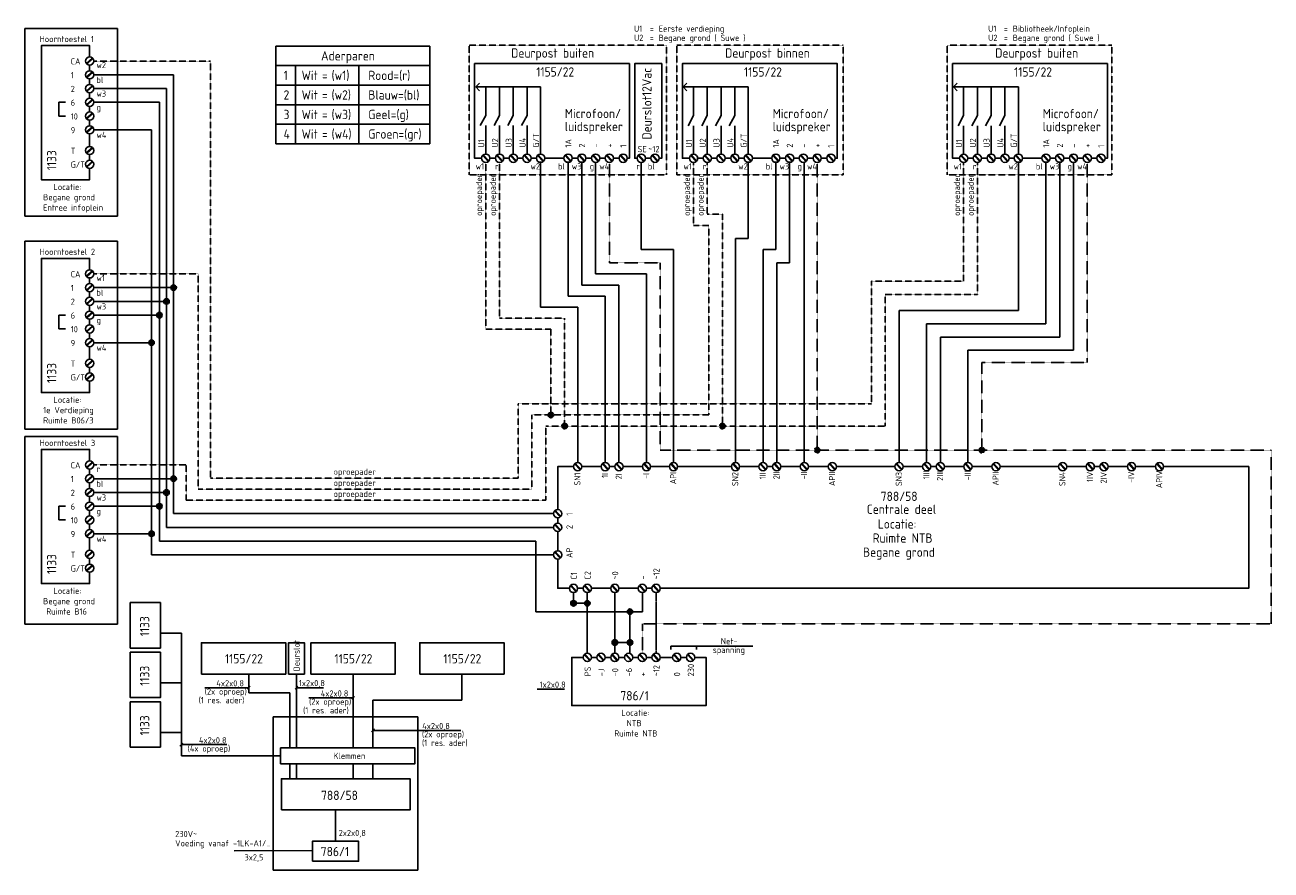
# Model space of a CAD drawing. Header units: millimetres. Extents: x -131870 to 63446, y -19823 to 125301.
# Tile 14 of 14: x 27236 to 63446, y 64714 to 89280. Entities that reach past the tile are written whole.
import ezdxf

# ---------------------------------------------------------------- set-up
doc = ezdxf.new("R2010")
doc.units = ezdxf.units.MM
doc.header["$LTSCALE"] = 0.5
for name, pattern in [('CENTER2', [28.575, 19.05, -3.175, 3.175, -3.175]), ('HIDDEN', [9.525, 6.35, -3.175]), ('HIDDENX2', [19.05, 12.7, -6.35])]:
    doc.linetypes.add(name, pattern=pattern)
doc.layers.add('tekst-018', color=1, linetype='Continuous')
doc.styles.get("Standard").update_dxf_attribs({"font": 'iso.shx'})

msp = doc.modelspace()

# ---------------------------------------------------------------- hatches: boundary and pattern name
at = {"linetype": 'Continuous'}
h = msp.add_hatch(color=1, dxfattribs=at)
edge = h.paths.add_edge_path()
edge.add_arc((31556, 81644), 80, 0, 360)
h = msp.add_hatch(color=1, dxfattribs=at)
edge = h.paths.add_edge_path()
edge.add_arc((31350, 81244), 80, 0, 360)
h = msp.add_hatch(color=1, dxfattribs=at)
edge = h.paths.add_edge_path()
edge.add_arc((31144, 80844), 80, 0, 360)
h = msp.add_hatch(color=1, dxfattribs=at)
edge = h.paths.add_edge_path()
edge.add_arc((30916, 80044), 80, 0, 360)
at = {"linetype": 'HIDDEN'}
h = msp.add_hatch(color=256, dxfattribs=at)
edge = h.paths.add_edge_path()
edge.add_arc((42518, 77943), 80, 0, 360)
h = msp.add_hatch(color=256, dxfattribs=at)
edge = h.paths.add_edge_path()
edge.add_arc((42918, 77621), 80, 0, 360)
h = msp.add_hatch(color=256, dxfattribs=at)
edge = h.paths.add_edge_path()
edge.add_arc((47504, 77621), 80, 0, 360)
at = {"linetype": 'HIDDENX2'}
h = msp.add_hatch(color=3, dxfattribs=at)
edge = h.paths.add_edge_path()
edge.add_arc((50256, 76920), 80, 0, 360)
h = msp.add_hatch(color=3, dxfattribs=at)
edge = h.paths.add_edge_path()
edge.add_arc((55044, 76920), 80, 0, 360)
at = {"linetype": 'Continuous'}
h = msp.add_hatch(color=1, dxfattribs=at)
edge = h.paths.add_edge_path()
edge.add_arc((31556, 76090), 80, 0, 360)
h = msp.add_hatch(color=1, dxfattribs=at)
edge = h.paths.add_edge_path()
edge.add_arc((31350, 75690), 80, 0, 360)
h = msp.add_hatch(color=1, dxfattribs=at)
edge = h.paths.add_edge_path()
edge.add_arc((31144, 75290), 80, 0, 360)
h = msp.add_hatch(color=1, dxfattribs=at)
edge = h.paths.add_edge_path()
edge.add_arc((30916, 74490), 80, 0, 360)
h = msp.add_hatch(color=1, dxfattribs=at)
edge = h.paths.add_edge_path()
edge.add_arc((43177, 72470), 80, 0, 360)
h = msp.add_hatch(color=1, dxfattribs=at)
edge = h.paths.add_edge_path()
edge.add_arc((43577, 72469), 80, 0, 360)
h = msp.add_hatch(color=1, dxfattribs=at)
edge = h.paths.add_edge_path()
edge.add_arc((44817, 72225), 80, 0, 360)
h = msp.add_hatch(color=1, dxfattribs=at)
edge = h.paths.add_edge_path()
edge.add_arc((44377, 71330), 80, 0, 360)
h = msp.add_hatch(color=1, dxfattribs=at)
edge = h.paths.add_edge_path()
edge.add_arc((44817, 71330), 80, 0, 360)

# ---------------------------------------------------------------- linework, layer by layer
at = {"color": 2, "linetype": 'Continuous'}
for p, q in [((27236, 89179), (29929, 89179)), ((27236, 89179), (27236, 83718)), ((29929, 89179), (29929, 83718)), ((34529, 88665), (34529, 85824)), ((34529, 88665), (39005, 88665)), ((39005, 88665), (39005, 85824)), ((34529, 88097), (39005, 88097)), ((35097, 88097), (35097, 85824)), ((36935, 88097), (36935, 85824)), ((34529, 87529), (39005, 87529)), ((28217, 86630), (28217, 87030)), ((28417, 87030), (28217, 87030)), ((34529, 86961), (39005, 86961)), ((28417, 86630), (28217, 86630)), ((34529, 86393), (39005, 86393)), ((34529, 85824), (39005, 85824)), ((27236, 83718), (29929, 83718)), ((27236, 82993), (29929, 82993)), ((27236, 82993), (27236, 77533)), ((29929, 82993), (29929, 77533)), ((28217, 80444), (28217, 80844)), ((28417, 80844), (28217, 80844)), ((28417, 80444), (28217, 80444)), ((27236, 77533), (29929, 77533)), ((27236, 77321), (29929, 77321)), ((27236, 77321), (27236, 71861)), ((29929, 77321), (29929, 71861)), ((28217, 74890), (28217, 75290)), ((28417, 75290), (28217, 75290)), ((28417, 74890), (28217, 74890)), ((27236, 71861), (29929, 71861)), ((46005, 71125), (46005, 71223)), ((46005, 71223), (48389, 71223)), ((46755, 71125), (46755, 71223))]:
    msp.add_line(p, q, dxfattribs=at)
at = {"linetype": 'Continuous'}
for p, q in [((29020, 88159), (29197, 88319)), ((29036, 88141), (29213, 88301)), ((29020, 87759), (29197, 87919)), ((29036, 87741), (29213, 87901)), ((29020, 87359), (29197, 87519)), ((29036, 87341), (29213, 87501)), ((40339, 87479), (40445, 87591)), ((42219, 87479), (40339, 87479)), ((40339, 87479), (40445, 87367)), ((40627, 86652), (40627, 87479)), ((41027, 86652), (41027, 87479)), ((41427, 86652), (41427, 87479)), ((41827, 86652), (41827, 87479)), ((42219, 85526), (42219, 87479)), ((46366, 87477), (46472, 87589)), ((48256, 87477), (46366, 87477)), ((46366, 87477), (46472, 87364)), ((46664, 86650), (46664, 87477)), ((47064, 86650), (47064, 87477)), ((47464, 86650), (47464, 87477)), ((47864, 86650), (47864, 87477)), ((48256, 85524), (48256, 87477)), ((54214, 87477), (54320, 87589)), ((56105, 87477), (54214, 87477)), ((54214, 87477), (54320, 87364)), ((54512, 86650), (54512, 87477)), ((54912, 86650), (54912, 87477)), ((55312, 86650), (55312, 87477)), ((55712, 86650), (55712, 87477)), ((56105, 85524), (56105, 87477)), ((29020, 86959), (29197, 87119)), ((29036, 86941), (29213, 87101)), ((29020, 86559), (29197, 86719)), ((29036, 86541), (29213, 86701)), ((40627, 86652), (40467, 86353)), ((41027, 86652), (40867, 86353)), ((41427, 86652), (41267, 86353)), ((41827, 86652), (41667, 86353)), ((46664, 86650), (46504, 86351)), ((47064, 86650), (46904, 86351)), ((47464, 86650), (47304, 86351)), ((47864, 86650), (47704, 86351)), ((54512, 86650), (54352, 86351)), ((54912, 86650), (54752, 86351)), ((55312, 86650), (55152, 86351)), ((55712, 86650), (55552, 86351)), ((29020, 86159), (29197, 86319)), ((29036, 86141), (29213, 86301)), ((40627, 85525), (40627, 86353)), ((41027, 85525), (41027, 86353)), ((41427, 85525), (41427, 86353)), ((41827, 85525), (41827, 86353)), ((46664, 85523), (46664, 86351)), ((47064, 85523), (47064, 86351)), ((47464, 85523), (47464, 86351)), ((47864, 85523), (47864, 86351)), ((54512, 85523), (54512, 86351)), ((54912, 85523), (54912, 86351)), ((55312, 85523), (55312, 86351)), ((55712, 85523), (55712, 86351)), ((29020, 85559), (29197, 85719)), ((29036, 85541), (29213, 85701)), ((40699, 85309), (40538, 85486)), ((40716, 85325), (40556, 85502)), ((41099, 85309), (40938, 85486)), ((41116, 85325), (40956, 85502)), ((41499, 85309), (41338, 85486)), ((41516, 85325), (41356, 85502)), ((41899, 85309), (41738, 85486)), ((41916, 85325), (41756, 85502)), ((42291, 85310), (42130, 85487)), ((42308, 85326), (42148, 85503)), ((43091, 85310), (42930, 85487)), ((43108, 85326), (42948, 85503)), ((43491, 85310), (43330, 85487)), ((43508, 85326), (43348, 85503)), ((43891, 85309), (43730, 85486)), ((43908, 85325), (43748, 85502)), ((44291, 85309), (44130, 85486)), ((44308, 85325), (44148, 85502)), ((44691, 85309), (44530, 85486)), ((44708, 85325), (44548, 85502)), ((45215, 85309), (45055, 85486)), ((45233, 85325), (45073, 85502)), ((45615, 85309), (45455, 85486)), ((45633, 85325), (45473, 85502)), ((46736, 85307), (46575, 85484)), ((46753, 85323), (46593, 85500)), ((47136, 85307), (46975, 85484)), ((47153, 85323), (46993, 85500)), ((47536, 85309), (47375, 85486)), ((47553, 85325), (47393, 85502)), ((47936, 85309), (47775, 85486)), ((47953, 85325), (47793, 85502)), ((48328, 85310), (48168, 85487)), ((48345, 85326), (48185, 85503)), ((49128, 85310), (48968, 85487)), ((49145, 85326), (48985, 85503)), ((49528, 85310), (49368, 85487)), ((49545, 85326), (49385, 85503)), ((49928, 85309), (49768, 85486)), ((49945, 85325), (49785, 85502)), ((50328, 85309), (50168, 85486)), ((50345, 85325), (50185, 85502)), ((50728, 85309), (50568, 85486)), ((50745, 85325), (50585, 85502)), ((54584, 85307), (54423, 85484)), ((54601, 85323), (54441, 85500)), ((54984, 85307), (54823, 85484)), ((55001, 85323), (54841, 85500)), ((55384, 85309), (55224, 85486)), ((55401, 85325), (55241, 85502)), ((55784, 85309), (55624, 85486)), ((55801, 85325), (55641, 85502)), ((56176, 85310), (56016, 85487)), ((56193, 85326), (56033, 85503)), ((56976, 85310), (56816, 85487)), ((56993, 85326), (56833, 85503)), ((57376, 85310), (57216, 85487)), ((57393, 85326), (57233, 85503)), ((57776, 85309), (57616, 85486)), ((57793, 85325), (57633, 85502)), ((58176, 85309), (58016, 85486)), ((58193, 85325), (58033, 85502)), ((58576, 85309), (58416, 85486)), ((58593, 85325), (58433, 85502)), ((29020, 85159), (29197, 85319)), ((29036, 85141), (29213, 85301)), ((29020, 81973), (29197, 82133)), ((29036, 81955), (29213, 82116)), ((29020, 81573), (29197, 81733)), ((29036, 81555), (29213, 81716)), ((29020, 81173), (29197, 81333)), ((29036, 81155), (29213, 81316)), ((29020, 80773), (29197, 80933)), ((29036, 80755), (29213, 80916)), ((29020, 80373), (29197, 80533)), ((29036, 80355), (29213, 80516)), ((29020, 79973), (29197, 80133)), ((29036, 79955), (29213, 80116)), ((29020, 79373), (29197, 79533)), ((29036, 79355), (29213, 79516)), ((29020, 78973), (29197, 79133)), ((29036, 78955), (29213, 79116)), ((29020, 76419), (29197, 76579)), ((29036, 76401), (29213, 76562)), ((43370, 76344), (43209, 76521)), ((43387, 76360), (43227, 76537)), ((44170, 76344), (44009, 76521)), ((44187, 76360), (44027, 76537)), ((44570, 76344), (44409, 76521)), ((44587, 76360), (44427, 76537)), ((45370, 76344), (45209, 76521)), ((45387, 76360), (45227, 76537)), ((46153, 76344), (45993, 76521)), ((46171, 76360), (46010, 76537)), ((47954, 76344), (47794, 76521)), ((47972, 76360), (47812, 76537)), ((48754, 76344), (48594, 76521)), ((48772, 76360), (48612, 76537)), ((49154, 76344), (48994, 76521)), ((49172, 76360), (49012, 76537)), ((49954, 76344), (49794, 76521)), ((49972, 76360), (49812, 76537)), ((50769, 76344), (50609, 76521)), ((50786, 76360), (50626, 76537)), ((52708, 76344), (52547, 76521)), ((52725, 76360), (52565, 76537)), ((53508, 76344), (53347, 76521)), ((53525, 76360), (53365, 76537)), ((53908, 76344), (53747, 76521)), ((53925, 76360), (53765, 76537)), ((54708, 76344), (54547, 76521)), ((54725, 76360), (54565, 76537)), ((55522, 76344), (55362, 76521)), ((55540, 76360), (55379, 76537)), ((57461, 76344), (57301, 76521)), ((57478, 76360), (57318, 76537)), ((58261, 76344), (58101, 76521)), ((58278, 76360), (58118, 76537)), ((58661, 76344), (58501, 76521)), ((58678, 76360), (58518, 76537)), ((59461, 76344), (59301, 76521)), ((59478, 76360), (59318, 76537)), ((60275, 76344), (60115, 76521)), ((60293, 76360), (60133, 76537)), ((29020, 76019), (29197, 76179)), ((29036, 76001), (29213, 76162)), ((29020, 75619), (29197, 75779)), ((29036, 75601), (29213, 75762)), ((29020, 75219), (29197, 75379)), ((29036, 75201), (29213, 75362)), ((29020, 74819), (29197, 74979)), ((29036, 74801), (29213, 74962)), ((42789, 74978), (42629, 75155)), ((42807, 74994), (42646, 75171)), ((42789, 74578), (42629, 74755)), ((42807, 74594), (42646, 74771)), ((29020, 74419), (29197, 74579)), ((29036, 74401), (29213, 74562)), ((29020, 73819), (29197, 73979)), ((29036, 73801), (29213, 73962)), ((42789, 73778), (42629, 73955)), ((42807, 73794), (42646, 73971)), ((29020, 73419), (29197, 73579)), ((29036, 73401), (29213, 73562)), ((43249, 72804), (43088, 72981)), ((43266, 72820), (43106, 72997)), ((43649, 72804), (43488, 72981)), ((43666, 72820), (43506, 72997)), ((44449, 72804), (44288, 72981)), ((44466, 72820), (44306, 72997)), ((45249, 72804), (45088, 72981)), ((45266, 72820), (45106, 72997)), ((45649, 72804), (45488, 72981)), ((45666, 72820), (45506, 72997)), ((43649, 70800), (43488, 70977)), ((43666, 70816), (43506, 70993)), ((44049, 70800), (43888, 70977)), ((44066, 70816), (43906, 70993)), ((44449, 70800), (44288, 70977)), ((44466, 70816), (44306, 70993)), ((44849, 70800), (44688, 70977)), ((44866, 70816), (44706, 70993)), ((45249, 70800), (45088, 70977)), ((45266, 70816), (45106, 70993)), ((45649, 70800), (45488, 70977)), ((45666, 70816), (45506, 70993)), ((46249, 70800), (46088, 70977)), ((46266, 70816), (46106, 70993)), ((46649, 70800), (46488, 70977)), ((46666, 70816), (46506, 70993)), ((34452, 69171), (34452, 64714)), ((38652, 69171), (34452, 69171)), ((38652, 64714), (38652, 69171)), ((34452, 64714), (38652, 64714))]:
    msp.add_line(p, q, dxfattribs=at)
at = {"linetype": 'HIDDEN'}
for p, q in [((29237, 88230), (32624, 88230)), ((32624, 88230), (32624, 76109)), ((40627, 85285), (40627, 80432)), ((41027, 85285), (41027, 80754)), ((46664, 85283), (46664, 83453)), ((47064, 85283), (47064, 83775)), ((54512, 85283), (54512, 81833)), ((54912, 85283), (54912, 81448)), ((47504, 83775), (47064, 83775)), ((47504, 83775), (47504, 77621)), ((47104, 83453), (46664, 83453)), ((47104, 83453), (47104, 77943)), ((29237, 82044), (32273, 82044)), ((32273, 82044), (32273, 75787)), ((54512, 81833), (51832, 81833)), ((51832, 81833), (51832, 78264)), ((54912, 81448), (52232, 81448)), ((52232, 81448), (52232, 77621)), ((42918, 80754), (41027, 80754)), ((42918, 80754), (42918, 77621)), ((42518, 80432), (40627, 80432)), ((42518, 80432), (42518, 77943)), ((41569, 78264), (41569, 76109)), ((51832, 78264), (41569, 78264)), ((47104, 77943), (41969, 77943)), ((41969, 77943), (41969, 75787)), ((52232, 77621), (42369, 77621)), ((42369, 77621), (42369, 75466)), ((29237, 76490), (31922, 76490)), ((31922, 75466), (31922, 76490)), ((41569, 76109), (32624, 76109)), ((41969, 75787), (32273, 75787)), ((42369, 75466), (31922, 75466))]:
    msp.add_line(p, q, dxfattribs=at)
at = {"color": 1, "linetype": 'Continuous'}
for p, q in [((29237, 87830), (31556, 87830)), ((31556, 75075), (31556, 87830)), ((29237, 87430), (31350, 87430)), ((31350, 74675), (31350, 87430)), ((29237, 87030), (31144, 87030)), ((31144, 74275), (31144, 87030)), ((29237, 86230), (30916, 86230)), ((30916, 73875), (30916, 86230)), ((42219, 85286), (42219, 81076)), ((43019, 85286), (43019, 81398)), ((43419, 85286), (43419, 81719)), ((43819, 85285), (43819, 82041)), ((45144, 85285), (45144, 82748)), ((48256, 85286), (48256, 83068)), ((49056, 85286), (49056, 82748)), ((49456, 85286), (49456, 82363)), ((49883, 76561), (49883, 85295)), ((56105, 85285), (56105, 80978)), ((56905, 85285), (56905, 80593)), ((57305, 85286), (57305, 80208)), ((57705, 85285), (57705, 79823)), ((48256, 83068), (47883, 83068)), ((47883, 76561), (47883, 83068)), ((46082, 82748), (45144, 82748)), ((46082, 76561), (46082, 82748)), ((49056, 82748), (48683, 82748)), ((48683, 76561), (48683, 82748)), ((49456, 82363), (49083, 82363)), ((49083, 76561), (49083, 82363)), ((45298, 82041), (43819, 82041)), ((45298, 76561), (45298, 82041)), ((29237, 81644), (31556, 81644)), ((44498, 81719), (43419, 81719)), ((44498, 76561), (44498, 81719)), ((29237, 81244), (31350, 81244)), ((44098, 81398), (43019, 81398)), ((44098, 76561), (44098, 81398)), ((29237, 80844), (31144, 80844)), ((43298, 81076), (42219, 81076)), ((43298, 76561), (43298, 81076)), ((56105, 80978), (52636, 80978)), ((52636, 76561), (52636, 80978)), ((53436, 76561), (53436, 80593)), ((56905, 80593), (53436, 80593)), ((29237, 80044), (30916, 80044)), ((57305, 80208), (53836, 80208)), ((53836, 76561), (53836, 80208)), ((57705, 79823), (54636, 79823)), ((54636, 76561), (54636, 79823)), ((29237, 76090), (31556, 76090)), ((29237, 75690), (31350, 75690)), ((29237, 75290), (31144, 75290)), ((42598, 75075), (31556, 75075)), ((42598, 74675), (31350, 74675)), ((29237, 74490), (30916, 74490)), ((42078, 74275), (31144, 74275)), ((42078, 72225), (42078, 74275)), ((42598, 73875), (30916, 73875)), ((43497, 72469), (43138, 72469)), ((43177, 72550), (43177, 72780)), ((43577, 72780), (43577, 71016)), ((44377, 72780), (44377, 71016)), ((45177, 72225), (45177, 72780)), ((45177, 72225), (42078, 72225)), ((44817, 72225), (44817, 71005)), ((31782, 71599), (31174, 71599)), ((31782, 68035), (31782, 71599)), ((44737, 71330), (44377, 71330)), ((33740, 69865), (33740, 70406)), ((35128, 70411), (35128, 68266)), ((36773, 69870), (36773, 70411)), ((39936, 69653), (39936, 70411)), ((31782, 70158), (31174, 70158)), ((33740, 70015), (32460, 70015)), ((33699, 69974), (33781, 70057)), ((35087, 69974), (35170, 70057)), ((35916, 70015), (35128, 70015)), ((42912, 69972), (42125, 69972)), ((33740, 69865), (34934, 69865)), ((34934, 69865), (34934, 68266)), ((36773, 69719), (35490, 69719)), ((36732, 69678), (36814, 69761)), ((36773, 69865), (36773, 68266)), ((37348, 69653), (39936, 69653)), ((37348, 69653), (37348, 68266)), ((37307, 68734), (37390, 68816)), ((31782, 68717), (31174, 68717)), ((39902, 68775), (37348, 68775)), ((31740, 68320), (31823, 68402)), ((33100, 68361), (31782, 68361)), ((34663, 68035), (31782, 68035)), ((34934, 67806), (34934, 67371)), ((35128, 67806), (35128, 67371)), ((36773, 67806), (36773, 67371)), ((37348, 67806), (37348, 67371)), ((36262, 65551), (36262, 66461)), ((33320, 65278), (35593, 65279))]:
    msp.add_line(p, q, dxfattribs=at)
at = {"color": 3, "linetype": 'Continuous'}
for p, q in [((41547, 85405), (41707, 85405)), ((47584, 85405), (47744, 85405)), ((55432, 85405), (55592, 85405))]:
    msp.add_line(p, q, dxfattribs=at)
at = {"color": 3, "linetype": 'HIDDENX2'}
for p, q in [((44219, 85285), (44219, 82363)), ((50256, 85285), (50256, 76920)), ((58105, 85285), (58105, 79468)), ((45698, 82363), (44219, 82363)), ((45698, 82363), (45698, 76920)), ((55044, 77000), (55044, 79468)), ((58105, 79468), (55044, 79468)), ((45698, 76920), (63446, 76920)), ((63446, 71876), (63446, 76920)), ((45177, 71016), (45177, 71876)), ((45177, 71876), (63446, 71876))]:
    msp.add_line(p, q, dxfattribs=at)
at = {"color": 4, "linetype": 'CENTER2'}
msp.add_line((45577, 71016), (45577, 72780), dxfattribs=at)
at = {"color": 3, "linetype": 'Continuous'}
for points in [[(29117, 85110), (29117, 84780), (27717, 84780), (27717, 88680), (29117, 88680), (29117, 88350)], [(29117, 88110), (29117, 87950)], [(44739, 85405), (44803, 85405), (44803, 88157), (40304, 88157), (40304, 85405), (40507, 85405)], [(45664, 85405), (45740, 85405), (45740, 88157), (44955, 88157), (44955, 85405), (45024, 85405)], [(50776, 85403), (50840, 85403), (50840, 88155), (46341, 88155), (46341, 85403), (46544, 85403)], [(58625, 85403), (58688, 85403), (58688, 88155), (54190, 88155), (54190, 85403), (54392, 85403)], [(29117, 87710), (29117, 87550)], [(29117, 87310), (29117, 87150)], [(29117, 86910), (29117, 86750)], [(29117, 86510), (29117, 86350)], [(29117, 86110), (29117, 85750)], [(29117, 85510), (29117, 85350)], [(40747, 85405), (40907, 85405)], [(41147, 85405), (41307, 85405)], [(41947, 85405), (42099, 85405)], [(42339, 85405), (42899, 85405)], [(43139, 85405), (43299, 85405)], [(43539, 85405), (43699, 85405)], [(43939, 85405), (44099, 85405)], [(44339, 85405), (44499, 85405)], [(45264, 85405), (45424, 85405)], [(46784, 85403), (46944, 85403)], [(47184, 85403), (47344, 85403)], [(47984, 85405), (48136, 85405)], [(48376, 85405), (48936, 85405)], [(49176, 85405), (49336, 85405)], [(49576, 85405), (49736, 85405)], [(49976, 85405), (50136, 85405)], [(50376, 85405), (50536, 85405)], [(54632, 85403), (54792, 85403)], [(55032, 85403), (55192, 85403)], [(55832, 85405), (55985, 85405)], [(56225, 85405), (56785, 85405)], [(57025, 85405), (57185, 85405)], [(57425, 85405), (57585, 85405)], [(57825, 85405), (57985, 85405)], [(58225, 85405), (58385, 85405)], [(29117, 78924), (29117, 78594), (27717, 78594), (27717, 82494), (29117, 82494), (29117, 82164)], [(29117, 81924), (29117, 81764)], [(29117, 81524), (29117, 81364)], [(29117, 81124), (29117, 80964)], [(29117, 80724), (29117, 80564)], [(29117, 80324), (29117, 80164)], [(29117, 79924), (29117, 79564)], [(29117, 79324), (29117, 79164)], [(29117, 73370), (29117, 73040), (27717, 73040), (27717, 76940), (29117, 76940), (29117, 76610)], [(43178, 76441), (42718, 76441), (42718, 75195)], [(43978, 76441), (43418, 76441)], [(44378, 76441), (44218, 76441)], [(45178, 76441), (44618, 76441)], [(45962, 76441), (45418, 76441)], [(45697, 72908), (62795, 72908), (62795, 76441), (60324, 76441)], [(47763, 76441), (46202, 76441)], [(48563, 76441), (48003, 76441)], [(48963, 76441), (48803, 76441)], [(49763, 76441), (49203, 76441)], [(50577, 76441), (50003, 76441)], [(52516, 76441), (50817, 76441)], [(53316, 76441), (52756, 76441)], [(53316, 76441), (52756, 76441)], [(53716, 76441), (53556, 76441)], [(53716, 76441), (53556, 76441)], [(54516, 76441), (53956, 76441)], [(54516, 76441), (53956, 76441)], [(55331, 76441), (54756, 76441)], [(55331, 76441), (54756, 76441)], [(57270, 76441), (55571, 76441)], [(58070, 76441), (57510, 76441)], [(58070, 76441), (57510, 76441)], [(58070, 76441), (57510, 76441)], [(58470, 76441), (58310, 76441)], [(58470, 76441), (58310, 76441)], [(58470, 76441), (58310, 76441)], [(59270, 76441), (58710, 76441)], [(59270, 76441), (58710, 76441)], [(59270, 76441), (58710, 76441)], [(60084, 76441), (59510, 76441)], [(60084, 76441), (59510, 76441)], [(60084, 76441), (59510, 76441)], [(29117, 76370), (29117, 76210)], [(29117, 75970), (29117, 75810)], [(29117, 75570), (29117, 75410)], [(29117, 75170), (29117, 75010)], [(42718, 74955), (42718, 74795)], [(29117, 74770), (29117, 74610)], [(29117, 74370), (29117, 74010)], [(42718, 74555), (42718, 73995)], [(29117, 73770), (29117, 73610)], [(42718, 73755), (42718, 72908), (43058, 72908)], [(43297, 72908), (43458, 72908)], [(43697, 72908), (44258, 72908)], [(44497, 72908), (45058, 72908)], [(45297, 72908), (45458, 72908)], [(46697, 70896), (47027, 70896), (47027, 69496), (43127, 69496), (43127, 70896), (43457, 70896)], [(43697, 70896), (43857, 70896)], [(44097, 70896), (44257, 70896)], [(44497, 70896), (44657, 70896)], [(44897, 70896), (45057, 70896)], [(45297, 70896), (45457, 70896)], [(45697, 70896), (46057, 70896)], [(46297, 70896), (46457, 70896)]]:
    msp.add_lwpolyline(points, dxfattribs=at)
at = {"linetype": 'HIDDEN'}
for points in [[(40145, 84925), (45882, 84925), (45882, 88691), (40145, 88691)], [(46182, 84925), (51010, 84925), (51010, 88691), (46182, 88691)], [(54030, 84925), (58820, 84925), (58820, 88691), (54030, 88691)]]:
    msp.add_lwpolyline(points, close=True, dxfattribs=at)
at = {"color": 3, "linetype": 'Continuous'}
for points in [[(30295, 72488), (31174, 72488), (31174, 71169), (30295, 71169)], [(30295, 71048), (31174, 71048), (31174, 69729), (30295, 69729)], [(32365, 70411), (34815, 70411), (34815, 71321), (32365, 71321)], [(34898, 70411), (35358, 70411), (35358, 71321), (34898, 71321)], [(35548, 70411), (37998, 70411), (37998, 71321), (35548, 71321)], [(38711, 70411), (41161, 70411), (41161, 71321), (38711, 71321)], [(30295, 69607), (31174, 69607), (31174, 68288), (30295, 68288)], [(34663, 68266), (34663, 67806), (38570, 67806), (38570, 68266)], [(34689, 66461), (38429, 66461), (38429, 67371), (34689, 67371)], [(35592, 64971), (36932, 64971), (36932, 65551), (35592, 65551)]]:
    msp.add_lwpolyline(points, close=True, dxfattribs=at)
at = {"color": 2, "linetype": 'Continuous'}
for centre in [(29117, 88230), (29117, 87830), (29117, 87430), (29117, 87030), (29117, 86630), (29117, 86230), (29117, 85630), (40627, 85405), (41027, 85405), (41427, 85405), (41827, 85405), (42219, 85406), (43019, 85406), (43419, 85406), (43819, 85405), (44219, 85405), (44619, 85405), (45144, 85405), (45544, 85405), (46664, 85403), (47064, 85403), (47464, 85405), (47864, 85405), (48256, 85406), (49056, 85406), (49456, 85406), (49856, 85405), (50256, 85405), (50656, 85405), (54512, 85403), (54912, 85403), (55312, 85405), (55712, 85405), (56105, 85406), (56905, 85406), (57305, 85406), (57705, 85405), (58105, 85405), (58505, 85405), (29117, 85230), (29117, 82044), (29117, 81644), (29117, 81244), (29117, 80844), (29117, 80444), (29117, 80044), (29117, 79444), (29117, 79044), (29117, 76490), (43298, 76441), (44098, 76441), (44498, 76441), (45298, 76441), (46082, 76441), (47883, 76441), (48683, 76441), (49083, 76441), (49883, 76441), (50697, 76441), (52636, 76441), (53436, 76441), (53836, 76441), (54636, 76441), (55451, 76441), (57390, 76441), (58190, 76441), (58590, 76441), (59390, 76441), (60204, 76441), (29117, 76090), (29117, 75690), (29117, 75290), (29117, 74890), (42718, 75075), (29117, 74490), (42718, 74675), (29117, 73890), (42718, 73875), (42718, 73875), (29117, 73490), (43177, 72900), (43577, 72900), (44377, 72900), (45177, 72900), (45577, 72900), (43577, 70896), (43977, 70896), (44377, 70896), (44777, 70896), (45177, 70896), (45577, 70896), (46177, 70896), (46577, 70896)]:
    msp.add_circle(centre, 120, dxfattribs=at)
at = {"color": 1, "linetype": 'Continuous'}
for centre in [(31556, 81644), (31350, 81244), (31144, 80844), (30916, 80044), (31556, 76090), (31350, 75690), (31144, 75290), (30916, 74490), (43177, 72470), (43577, 72469), (44817, 72225), (44377, 71330), (44817, 71330)]:
    msp.add_circle(centre, 80, dxfattribs=at)
at = {"linetype": 'HIDDEN'}
for centre in [(42518, 77943), (42918, 77621), (47504, 77621)]:
    msp.add_circle(centre, 80, dxfattribs=at)
at = {"color": 3, "linetype": 'HIDDENX2'}
for centre in [(50256, 76920), (55044, 76920)]:
    msp.add_circle(centre, 80, dxfattribs=at)

# ---------------------------------------------------------------- texts
at = {"color": 2, "linetype": 'Continuous'}
for p in [(40520, 83730), (40920, 83730), (46557, 83728), (46957, 83728), (54406, 83728), (54806, 83728)]:
    msp.add_text('oproepader', height=180, rotation=90, dxfattribs=at).set_placement(p)
for p in [(36207, 76202), (36207, 75880), (36207, 75558)]:
    msp.add_text('oproepader', height=180, dxfattribs=at).set_placement(p)
at = {"layer": 'tekst-018'}
for s, height, p in [('U1', 180, (44936, 89081)), ('=', 180, (45391, 89081)), ('Eerste verdieping', 180, (45651, 89081)), ('U1', 180, (55225, 89081)), ('=', 180, (55680, 89081)), ('Bibliotheek/Infoplein', 180, (55940, 89081)), ('Hoorntoestel 1', 180, (27662, 88780)), ('U2', 180, (44936, 88815)), ('=', 180, (45391, 88815)), ('Begane grond ( Suwe )', 180, (45651, 88815)), ('U2', 180, (55225, 88815)), ('=', 180, (55680, 88815)), ('Begane grond ( Suwe )', 180, (55940, 88815)), ('Aderparen', 270, (35841, 88246)), ('Deurpost buiten', 270, (41366, 88328)), (' Deurpost binnen', 270, (47428, 88328)), (' Deurpost buiten', 270, (55276, 88328)), ('CA', 180, (28567, 88130)), ('w2', 180, (29315, 88023)), ('1155/22', 270, (42093, 87779)), ('1155/22', 270, (48130, 87777)), ('1155/22', 270, (55978, 87777)), ('1', 180, (28567, 87730)), ('bl', 180, (29315, 87593)), ('1', 270, (34752, 87678)), ('Wit', 270, (35276, 87678)), ('=', 270, (35869, 87678)), ('(w1)', 270, (36146, 87678)), ('Rood=(r)', 270, (37214, 87678)), ('2', 180, (28567, 87330)), ('w3', 180, (29315, 87193)), ('2', 270, (34752, 87110)), ('Wit', 270, (35276, 87110)), ('=', 270, (35869, 87110)), ('(w2)', 270, (36146, 87110)), ('Blauw=(bl)', 270, (37214, 87110)), ('6', 180, (28567, 86930)), ('g', 180, (29315, 86793)), ('10', 180, (28567, 86530)), ('3', 270, (34752, 86542)), ('Wit', 270, (35276, 86542)), ('=', 270, (35869, 86542)), ('(w3)', 270, (36146, 86542)), ('Geel=(g)', 270, (37214, 86542)), ('Microfoon/', 270, (42925, 86570)), ('Microfoon/', 270, (48962, 86568)), ('Microfoon/', 270, (56810, 86568)), ('9', 180, (28567, 86130)), ('4', 270, (34752, 85974)), ('Wit', 270, (35276, 85974)), ('(w4)', 270, (36146, 85974)), ('Groen=(gr)', 270, (37214, 85974)), ('luidspreker', 270, (42925, 86193)), ('luidspreker', 270, (48962, 86190)), ('luidspreker', 270, (56810, 86190)), ('w4', 180, (29315, 85993)), ('=', 270, (35869, 85974)), ('T', 180, (28567, 85530)), ('SE', 180, (45039, 85580)), ('~12', 180, (45349, 85581)), ('G/T', 180, (28567, 85130)), ('w1', 180, (40334, 85079)), ('r', 180, (40895, 85079)), ('w2', 180, (41926, 85079)), ('bl', 180, (42726, 85079)), ('w3', 180, (43126, 85079)), ('g', 180, (43647, 85079)), ('w4', 180, (43926, 85079)), ('r', 180, (45002, 85079)), ('bl', 180, (45337, 85079)), ('w1', 180, (46371, 85079)), ('r', 180, (46932, 85079)), ('w2', 180, (47963, 85079)), ('bl', 180, (48763, 85079)), ('w3', 180, (49163, 85079)), ('g', 180, (49684, 85079)), ('w4', 180, (49963, 85079)), ('w1', 180, (54219, 85079)), ('r', 180, (54780, 85079)), ('w2', 180, (55812, 85079)), ('bl', 180, (56612, 85079)), ('w3', 180, (57012, 85079)), ('g', 180, (57532, 85079)), ('w4', 180, (57812, 85079)), ('Begane grond', 180, (27767, 84180)), ('Locatie:', 180, (28067, 84480)), ('Entree infoplein', 180, (27767, 83880)), ('Hoorntoestel 2', 180, (27662, 82595)), ('CA', 180, (28567, 81945)), ('w1', 180, (29315, 81838)), ('1', 180, (28567, 81545)), ('bl', 180, (29315, 81408)), ('2', 180, (28567, 81145)), ('w3', 180, (29315, 81008)), ('6', 180, (28567, 80745)), ('10', 180, (28567, 80345)), ('g', 180, (29315, 80608)), ('9', 180, (28567, 79945)), ('w4', 180, (29315, 79808)), ('T', 180, (28567, 79345)), ('G/T', 180, (28567, 78945)), ('Locatie:', 180, (28067, 78295)), ('1e Verdieping', 180, (27767, 77995)), ('Ruimte B06/3', 180, (27767, 77695)), ('Hoorntoestel 3', 180, (27662, 77041)), ('CA', 180, (28567, 76391)), ('r', 180, (29315, 76284)), ('1', 180, (28567, 75991)), ('bl', 180, (29315, 75854)), ('2', 180, (28567, 75591)), ('788/58', 270, (52104, 75443)), ('6', 180, (28567, 75191)), ('w3', 180, (29315, 75454)), ('Centrale deel', 270, (51698, 75068)), ('10', 180, (28567, 74791)), ('g', 180, (29315, 75054)), ('Locatie:', 270, (52018, 74640)), ('9', 180, (28567, 74391)), ('w4', 180, (29315, 74254)), ('Ruimte NTB', 270, (51868, 74230)), ('T', 180, (28567, 73791)), ('Begane grond', 270, (51588, 73820)), ('G/T', 180, (28567, 73391)), ('Locatie:', 180, (28067, 72741)), ('Begane grond', 180, (27767, 72441)), ('Ruimte B16', 180, (27856, 72141)), ('Net-', 180, (47457, 71278)), ('1155/22', 270, (33048, 70722)), ('1155/22', 270, (36231, 70722)), ('1155/22', 270, (39394, 70722)), ('spanning', 180, (47223, 71025)), ('(2x oproep)', 180, (32460, 69814)), ('4x2x0,8', 180, (32800, 70054)), ('1x2x0,8', 180, (35196, 70060)), ('4x2x0,8', 180, (35833, 69758)), ('1x2x0,8', 180, (42192, 70016)), ('786/1', 270, (44539, 69647)), ('(1 res. ader)', 180, (32285, 69564)), ('(2x oproep)', 180, (35493, 69518)), ('(1 res. ader)', 180, (35319, 69268)), ('Locatie:', 180, (44571, 69197)), ('4x2x0,8', 180, (38782, 68813)), ('NTB', 180, (44719, 68897)), ('4x2x0,8', 180, (32294, 68399)), ('(2x oproep)', 180, (38772, 68573)), ('(1 res. ader)', 180, (38773, 68323)), ('Ruimte NTB', 180, (44360, 68597)), ('(4x oproep)', 180, (31965, 68159)), ('Klemmen', 180, (36204, 67944)), ('788/58', 270, (35842, 66752)), ('Voeding vanaf -1LK-A1/..', 180, (31602, 65403)), ('230V~', 180, (31602, 65673)), ('2x2x0,8', 180, (36354, 65704)), ('3x2,5', 180, (33617, 64994)), ('786/1', 270, (35833, 65118))]:
    msp.add_text(s, height=height, dxfattribs=at).set_placement(p)
for s, height, p in [('Deurslot12Vac', 270, (45443, 85948)), ('1133', 270, (28147, 85055)), ('U1', 180, (40585, 85715)), ('U2', 180, (40987, 85715)), ('U3', 180, (41385, 85715)), ('U4', 180, (41786, 85715)), ('G/T', 180, (42176, 85715)), ('1A', 180, (43115, 85715)), ('2', 180, (43515, 85715)), ('+', 180, (44315, 85715)), ('1', 180, (44715, 85714)), ('U1', 180, (46622, 85713)), ('U2', 180, (47024, 85713)), ('U3', 180, (47422, 85713)), ('U4', 180, (47823, 85713)), ('G/T', 180, (48213, 85713)), ('1A', 180, (49152, 85713)), ('2', 180, (49552, 85713)), ('+', 180, (50352, 85713)), ('1', 180, (50752, 85712)), ('U1', 180, (54470, 85713)), ('U2', 180, (54873, 85713)), ('U3', 180, (55270, 85713)), ('U4', 180, (55671, 85713)), ('G/T', 180, (56061, 85713)), ('1A', 180, (57000, 85713)), ('2', 180, (57400, 85713)), ('+', 180, (58200, 85713)), ('1', 180, (58600, 85712)), ('-', 180, (43915, 85714)), ('-', 180, (49952, 85712)), ('-', 180, (57800, 85712)), ('1133', 270, (28147, 78870)), ('SN1', 180, (43379, 75891)), ('1I', 180, (44179, 76112)), ('2I', 180, (44579, 76072)), ('-I', 180, (45379, 76084)), ('API', 180, (46163, 75930)), ('SN2', 180, (47964, 75875)), ('1II', 180, (48764, 76072)), ('2II', 180, (49164, 76072)), ('-II', 180, (49964, 76072)), ('APII', 180, (50778, 75878)), ('SN3', 180, (52717, 75875)), ('1III', 180, (53517, 76072)), ('2III', 180, (53917, 76028)), ('-III', 180, (54717, 76042)), ('APIII', 180, (55532, 75892)), ('SN4', 180, (57470, 75875)), ('1IV', 180, (58270, 75993)), ('2IV', 180, (58670, 75952)), ('-IV', 180, (59470, 75967)), ('APIV', 180, (60285, 75814)), ('1', 180, (43150, 75016)), ('2', 180, (43150, 74626)), ('1133', 270, (28147, 73316)), ('AP', 180, (43150, 73788)), ('~12', 180, (45677, 73159)), ('C1', 180, (43277, 73159)), ('C2', 180, (43677, 73159)), ('~0', 180, (44477, 73159)), ('-', 180, (45277, 73159)), ('1133', 270, (30850, 71510)), ('Deurslot', 180, (35221, 70488)), ('1133', 270, (30850, 70069)), ('PS', 180, (43677, 70346)), ('~12', 180, (45677, 70346)), ('230', 180, (46677, 70346)), ('-J', 180, (44077, 70346)), ('-0', 180, (44477, 70346)), ('-6', 180, (44877, 70346)), ('+', 180, (45277, 70346)), ('0', 180, (46277, 70346)), ('1133', 270, (30850, 68628))]:
    msp.add_text(s, height=height, rotation=90, dxfattribs=at).set_placement(p)

doc.saveas('drawing.dxf')
